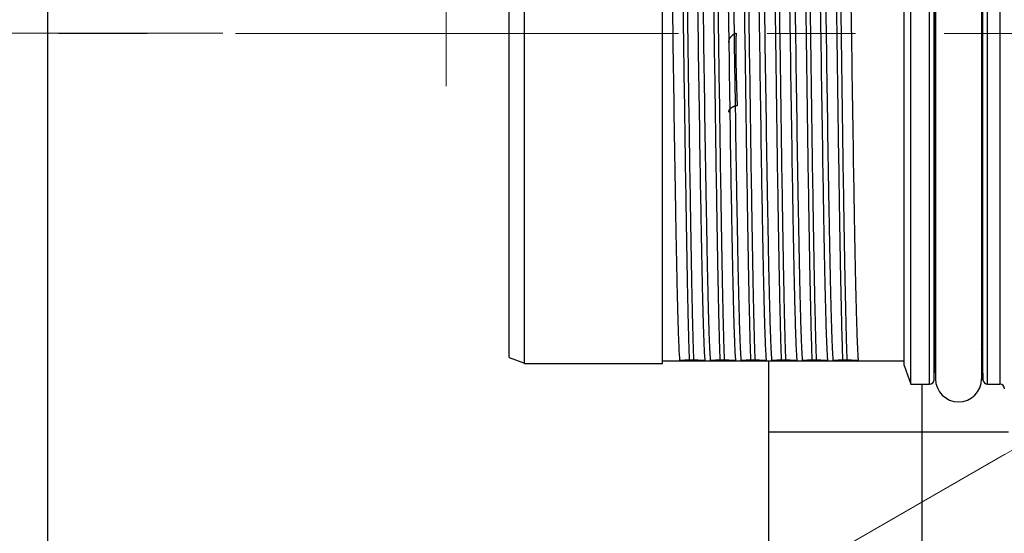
# Model space of a CAD drawing. Header units: millimetres. Extents: x 0 to 1076, y 0 to 742.
# Tile 16 of 130: x 435 to 468, y 209 to 226. Entities that reach past the tile are written whole.
import ezdxf

# ---------------------------------------------------------------- set-up
doc = ezdxf.new("R2010")
doc.units = ezdxf.units.MM
doc.header["$LTSCALE"] = 0.454724
doc.linetypes.add('CENTER', pattern=[50.8, 31.75, -6.35, 6.35, -6.35])
for name, color, linetype in [('NoLayerName_001', 7, 'Continuous'), ('NoLayerName_003', 7, 'Continuous'), ('NoLayerName_007', 7, 'Continuous')]:
    doc.layers.add(name, color=color, linetype=linetype)
doc.styles.get("Standard").update_dxf_attribs({"font": 'txt', "bigfont": 'extfont2'})
doc.dimstyles.get("Standard").update_dxf_attribs({"dimtxt": 2.5, "dimasz": 2.5, "dimexe": 1, "dimexo": 1, "dimtad": 1, "dimdec": 3, "dimzin": 0, "dimdsep": 46, "dimtxsty": 'Standard', "dimcen": 2.5, "dimadec": 3, "dimazin": 0, "dimtfac": 0.75, "dimtdec": 3, "dimtmove": 0, "dimatfit": 3, "dimfxl": 1, "dimarcsym": 0})

# ---------------------------------------------------------------- blocks, each defined once
blk = doc.blocks.new('DIM_0003')
at = {"color": 3, "linetype": 'Continuous', "lineweight": 13}
blk.add_lwpolyline([(35.49, 37.611), (7.945, 21.708), (5.78, 20.458)], dxfattribs=at)
blk.add_arc((59.306, 51.361), 59.306, 300, 210, dxfattribs=at)
blk = doc.blocks.new('_OPEN30')
at = {"color": 0, "linetype": 'ByBlock', "lineweight": -2}
for p, q in [((-1, 0.267949), (0, 0)), ((0, 0), (-1, -0.267949)), ((0, 0), (-1, 0))]:
    blk.add_line(p, q, dxfattribs=at)
blk = doc.blocks.new('*D110')
at = {"layer": 'Defpoints', "color": 0}
for p in [(444.591, 225.099), (444.691, 225.099), (474.056, 215.099), (474.142, 215.149), (420.495, 212.6)]:
    blk.add_point(p, dxfattribs=at)
at = {"layer": 'NoLayerName_001', "color": 0, "linetype": 'Continuous', "lineweight": 13}
for p, q in [((442.091, 225.099), (416.901, 225.099)), ((471.891, 213.849), (426.879, 187.861))]:
    blk.add_line(p, q, dxfattribs=at)
blk.add_arc((491.376, 225.099), 71.975, 182.98553, 207.01447, dxfattribs=at)
at = {"layer": 'NoLayerName_001', "color": 0, "lineweight": 13, "xscale": 3.75, "yscale": 3.75, "zscale": 3.75}
for p, rotation in [((419.401, 225.099), 91.49276286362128), ((429.044, 189.111), 298.5072371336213)]:
    blk.add_blockref('_OPEN30', p, dxfattribs=dict(at, rotation=rotation))
at = {"layer": 'NoLayerName_001', "color": 0, "lineweight": 13, "insert": (430.629, 202.281), "char_height": 8.75, "attachment_point": 5, "rotation": 290.5873}
blk.add_mtext('\\W0.8000;30%%d', dxfattribs=at)

msp = doc.modelspace()

# ---------------------------------------------------------------- linework, layer by layer
at = {"layer": 'NoLayerName_001', "color": 7, "linetype": 'Continuous', "lineweight": 25}
for p, q in [((436.376358, 261.637401), (436.376358, 188.557542)), ((459.876358, 214.398774), (459.876358, 181.098774)), ((464.876358, 213.648774), (464.876358, 180.598769)), ((459.876358, 212.098781), (467.709006, 212.098781))]:
    msp.add_line(p, q, dxfattribs=at)
at = {"layer": 'NoLayerName_001', "color": 60, "linetype": 'Continuous', "lineweight": 25}
for p, q in [((465.130235, 213.648774), (465.130235, 236.548774)), ((465.280183, 213.794848), (465.280183, 236.402701)), ((465.326358, 236.373774), (465.326358, 213.823774)), ((466.826358, 236.373774), (466.826358, 213.823774)), ((466.872533, 213.794848), (466.872533, 236.402701)), ((467.022482, 213.648774), (467.022482, 236.548774)), ((467.426358, 236.548774), (467.426358, 213.648774)), ((464.305246, 214.256362), (464.305246, 235.941187)), ((456.426358, 214.323774), (456.426358, 235.873774)), ((465.296755, 235.373835), (465.296755, 214.823714)), ((466.855961, 214.823714), (466.855961, 235.373835)), ((457.437766, 214.43497), (457.296877, 214.43497)), ((458.437766, 214.43497), (458.296877, 214.43497)), ((459.437766, 214.43497), (459.296877, 214.43497)), ((460.437766, 214.43497), (460.296877, 214.43497)), ((461.437766, 214.43497), (461.296877, 214.43497)), ((462.437766, 214.43497), (462.296877, 214.43497)), ((465.298966, 214.70263), (465.303956, 214.702701)), ((466.848761, 214.702701), (466.850984, 214.702669)), ((466.850984, 214.702669), (466.85375, 214.70263)), ((456.426358, 214.414901), (456.982535, 214.414901)), ((464.305246, 214.398774), (456.426358, 214.398774)), ((457.815666, 214.414901), (457.982535, 214.414901)), ((458.815666, 214.414901), (458.982535, 214.414901)), ((459.815666, 214.414901), (459.982535, 214.414901)), ((460.815666, 214.414901), (460.982535, 214.414901)), ((461.815666, 214.414901), (461.982535, 214.414901)), ((462.815666, 214.414901), (464.305246, 214.414901))]:
    msp.add_line(p, q, dxfattribs=at)
at = {"layer": 'NoLayerName_001', "color": 4, "linetype": 'CENTER', "lineweight": 13}
msp.add_line((526.246124, 225.098774), (418.376358, 225.098774), dxfattribs=at)
at = {"layer": 'NoLayerName_001', "color": 60, "linetype": 'Continuous', "lineweight": 25}
for centre, radius, start, end in [((465.453904, 214.698774), 0.15, 148.6977395, 178.5), ((466.698812, 214.698774), 0.15, 1.5, 31.3022605), ((465.130235, 213.798774), 0.15, 270, 358.5000217), ((466.076358, 213.823774), 0.75, 180, 0), ((467.022482, 213.798774), 0.15, 181.5000023, 270), ((467.426358, 213.498774), 0.15, 0, 89.9999978)]:
    msp.add_arc(centre, radius, start, end, dxfattribs=at)
for points, knots in [([(456.53705, 235.782648), (456.542334, 235.703664), (456.554105, 235.545767), (456.564538, 235.308495), (456.574338, 235.07122), (456.582614, 234.833877), (456.592497, 234.517384), (456.60353, 234.121729), (456.615415, 233.646911), (456.62806, 233.09293), (456.644513, 232.301491), (456.668136, 231.035136), (456.741663, 226.602734), (456.796947, 222.170041), (456.870513, 218.133503), (456.888086, 217.26291), (456.902192, 216.62978), (456.914049, 216.154962), (456.922646, 215.838433), (456.929528, 215.601048), (456.937094, 215.363687), (456.945367, 215.12635), (456.955197, 214.889071), (456.965188, 214.65177), (456.977199, 214.49388), (456.982535, 214.414901)], [0, 0, 0, 0, 0.237481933, 0.47496385, 0.712443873, 0.94992808, 1.187415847, 1.662386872, 2.137350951, 2.612314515, 3.324762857, 4.512177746, 6.412038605, 16.623790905, 17.811203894, 18.523652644, 19.236099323, 19.711064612, 19.94855002, 20.186035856, 20.42351776, 20.660993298, 20.898473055, 21.135979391, 21.373458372, 21.373458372, 21.373458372, 21.373458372]), ([(456.914951, 235.762579), (456.918806, 235.653256), (456.926944, 235.434623), (456.936584, 235.106587), (456.948522, 234.669184), (456.961587, 234.122382), (456.977922, 233.356817), (456.998701, 232.263101), (457.030072, 230.403712), (457.094812, 226.02854), (457.149419, 221.76262), (457.209345, 218.153204), (457.227525, 217.168851), (457.243099, 216.40327), (457.255455, 215.856451), (457.266194, 215.419013), (457.275035, 215.090955), (457.284823, 214.762923), (457.292997, 214.544292), (457.296877, 214.43497)], [0, 0, 0, 0, 0.328173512, 0.656349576, 0.984525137, 1.640872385, 2.297219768, 3.281741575, 4.922609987, 7.876174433, 16.40869174, 17.721388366, 18.705907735, 19.362253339, 20.018603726, 20.346782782, 20.674961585, 21.003136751, 21.3313094, 21.3313094, 21.3313094, 21.3313094]), ([(457.055839, 235.762579), (457.059694, 235.653256), (457.067832, 235.434623), (457.077472, 235.106587), (457.08941, 234.669184), (457.102475, 234.122382), (457.11881, 233.356817), (457.139589, 232.263101), (457.17096, 230.403712), (457.2357, 226.02854), (457.290307, 221.76262), (457.350234, 218.153204), (457.368413, 217.168851), (457.383987, 216.40327), (457.396343, 215.856451), (457.407083, 215.419013), (457.415923, 215.090955), (457.425711, 214.762923), (457.433885, 214.544292), (457.437766, 214.43497)], [0, 0, 0, 0, 0.328173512, 0.656349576, 0.984525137, 1.640872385, 2.297219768, 3.281741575, 4.922609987, 7.876174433, 16.40869174, 17.721388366, 18.705907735, 19.362253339, 20.018603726, 20.346782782, 20.674961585, 21.003136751, 21.3313094, 21.3313094, 21.3313094, 21.3313094]), ([(457.815666, 214.414901), (457.810382, 214.493885), (457.798611, 214.651782), (457.788178, 214.889054), (457.778378, 215.126329), (457.770102, 215.363672), (457.760219, 215.680165), (457.749186, 216.07582), (457.737301, 216.550638), (457.724657, 217.104619), (457.708203, 217.896057), (457.68458, 219.162413), (457.611054, 223.594814), (457.555769, 228.027508), (457.482204, 232.064046), (457.46463, 232.934638), (457.450524, 233.567769), (457.438667, 234.042587), (457.43007, 234.359116), (457.423188, 234.596501), (457.415622, 234.833861), (457.407349, 235.071199), (457.397519, 235.308477), (457.387528, 235.545779), (457.375518, 235.703669), (457.370181, 235.782648)], [0, 0, 0, 0, 0.237481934, 0.47496385, 0.712443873, 0.94992808, 1.187415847, 1.662386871, 2.13735095, 2.612314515, 3.324762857, 4.512177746, 6.412038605, 16.623790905, 17.811203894, 18.523652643, 19.236099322, 19.711064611, 19.948550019, 20.186035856, 20.42351776, 20.660993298, 20.898473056, 21.135979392, 21.373458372, 21.373458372, 21.373458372, 21.373458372]), ([(457.53705, 235.782648), (457.542334, 235.703664), (457.554105, 235.545767), (457.564538, 235.308495), (457.574338, 235.07122), (457.582614, 234.833877), (457.592497, 234.517384), (457.60353, 234.121729), (457.615415, 233.646911), (457.62806, 233.09293), (457.644513, 232.301491), (457.668136, 231.035136), (457.741663, 226.602734), (457.796947, 222.170041), (457.870513, 218.133503), (457.888086, 217.26291), (457.902192, 216.62978), (457.914049, 216.154962), (457.922646, 215.838433), (457.929528, 215.601048), (457.937094, 215.363687), (457.945367, 215.12635), (457.955197, 214.889071), (457.965188, 214.65177), (457.977199, 214.49388), (457.982535, 214.414901)], [0, 0, 0, 0, 0.237481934, 0.474963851, 0.712443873, 0.94992808, 1.187415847, 1.662386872, 2.137350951, 2.612314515, 3.324762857, 4.512177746, 6.412038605, 16.623790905, 17.811203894, 18.523652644, 19.236099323, 19.711064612, 19.94855002, 20.186035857, 20.42351776, 20.660993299, 20.898473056, 21.135979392, 21.373458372, 21.373458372, 21.373458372, 21.373458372]), ([(457.914951, 235.762579), (457.918806, 235.653256), (457.926944, 235.434623), (457.936584, 235.106587), (457.948522, 234.669184), (457.961587, 234.122382), (457.977922, 233.356817), (457.998701, 232.263101), (458.030072, 230.403712), (458.094812, 226.02854), (458.149419, 221.76262), (458.209345, 218.153204), (458.227525, 217.168851), (458.243099, 216.40327), (458.255455, 215.856451), (458.266194, 215.419013), (458.275035, 215.090955), (458.284823, 214.762923), (458.292997, 214.544292), (458.296877, 214.43497)], [0, 0, 0, 0, 0.328173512, 0.656349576, 0.984525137, 1.640872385, 2.297219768, 3.281741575, 4.922609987, 7.876174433, 16.40869174, 17.721388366, 18.705907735, 19.362253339, 20.018603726, 20.346782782, 20.674961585, 21.003136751, 21.3313094, 21.3313094, 21.3313094, 21.3313094]), ([(458.055839, 235.762579), (458.059694, 235.653256), (458.067832, 235.434623), (458.077472, 235.106587), (458.08941, 234.669184), (458.102475, 234.122382), (458.11881, 233.356817), (458.139589, 232.263101), (458.17096, 230.403712), (458.2357, 226.02854), (458.290307, 221.76262), (458.350234, 218.153204), (458.368413, 217.168851), (458.383987, 216.40327), (458.396343, 215.856451), (458.407083, 215.419013), (458.415923, 215.090955), (458.425711, 214.762923), (458.433885, 214.544292), (458.437766, 214.43497)], [0, 0, 0, 0, 0.328173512, 0.656349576, 0.984525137, 1.640872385, 2.297219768, 3.281741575, 4.922609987, 7.876174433, 16.40869174, 17.721388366, 18.705907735, 19.362253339, 20.018603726, 20.346782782, 20.674961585, 21.003136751, 21.3313094, 21.3313094, 21.3313094, 21.3313094]), ([(458.815666, 214.414901), (458.810382, 214.493885), (458.798611, 214.651782), (458.788178, 214.889054), (458.778378, 215.126329), (458.770102, 215.363672), (458.760219, 215.680165), (458.749186, 216.07582), (458.737301, 216.550638), (458.724657, 217.104619), (458.708203, 217.896057), (458.68458, 219.162413), (458.611054, 223.594814), (458.555769, 228.027508), (458.482204, 232.064046), (458.46463, 232.934638), (458.450524, 233.567769), (458.438667, 234.042587), (458.43007, 234.359116), (458.423188, 234.596501), (458.415622, 234.833861), (458.407349, 235.071199), (458.397519, 235.308477), (458.387528, 235.545779), (458.375518, 235.703669), (458.370181, 235.782648)], [0, 0, 0, 0, 0.237481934, 0.474963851, 0.712443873, 0.94992808, 1.187415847, 1.662386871, 2.13735095, 2.612314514, 3.324762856, 4.512177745, 6.412038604, 16.623790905, 17.811203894, 18.523652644, 19.236099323, 19.711064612, 19.94855002, 20.186035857, 20.42351776, 20.660993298, 20.898473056, 21.135979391, 21.373458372, 21.373458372, 21.373458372, 21.373458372]), ([(458.53705, 235.782648), (458.542334, 235.703664), (458.554105, 235.545767), (458.564538, 235.308495), (458.574338, 235.07122), (458.582614, 234.833877), (458.592497, 234.517384), (458.60353, 234.121729), (458.615415, 233.646911), (458.62806, 233.09293), (458.644513, 232.301491), (458.668136, 231.035136), (458.741663, 226.602734), (458.796947, 222.170041), (458.870513, 218.133503), (458.888086, 217.26291), (458.902192, 216.62978), (458.914049, 216.154962), (458.922646, 215.838433), (458.929528, 215.601048), (458.937094, 215.363687), (458.945367, 215.12635), (458.955197, 214.889071), (458.965188, 214.65177), (458.977199, 214.49388), (458.982535, 214.414901)], [0, 0, 0, 0, 0.237481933, 0.47496385, 0.712443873, 0.94992808, 1.187415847, 1.662386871, 2.13735095, 2.612314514, 3.324762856, 4.512177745, 6.412038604, 16.623790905, 17.811203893, 18.523652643, 19.236099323, 19.711064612, 19.94855002, 20.186035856, 20.42351776, 20.660993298, 20.898473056, 21.135979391, 21.373458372, 21.373458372, 21.373458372, 21.373458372]), ([(458.914951, 235.762579), (458.918806, 235.653256), (458.926944, 235.434623), (458.936584, 235.106587), (458.948522, 234.669184), (458.961587, 234.122382), (458.977922, 233.356817), (458.998701, 232.263101), (459.030072, 230.403712), (459.094812, 226.02854), (459.149419, 221.76262), (459.209345, 218.153204), (459.227525, 217.168851), (459.243099, 216.40327), (459.255455, 215.856451), (459.266194, 215.419013), (459.275035, 215.090955), (459.284823, 214.762923), (459.292997, 214.544292), (459.296877, 214.43497)], [0, 0, 0, 0, 0.328173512, 0.656349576, 0.984525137, 1.640872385, 2.297219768, 3.281741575, 4.922609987, 7.876174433, 16.40869174, 17.721388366, 18.705907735, 19.362253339, 20.018603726, 20.346782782, 20.674961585, 21.003136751, 21.3313094, 21.3313094, 21.3313094, 21.3313094]), ([(459.055839, 235.762579), (459.059694, 235.653256), (459.067832, 235.434623), (459.077472, 235.106587), (459.08941, 234.669184), (459.102475, 234.122382), (459.11881, 233.356817), (459.139589, 232.263101), (459.17096, 230.403712), (459.2357, 226.02854), (459.290307, 221.76262), (459.350234, 218.153204), (459.368413, 217.168851), (459.383987, 216.40327), (459.396343, 215.856451), (459.407083, 215.419013), (459.415923, 215.090955), (459.425711, 214.762923), (459.433885, 214.544292), (459.437766, 214.43497)], [0, 0, 0, 0, 0.328173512, 0.656349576, 0.984525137, 1.640872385, 2.297219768, 3.281741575, 4.922609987, 7.876174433, 16.40869174, 17.721388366, 18.705907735, 19.362253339, 20.018603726, 20.346782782, 20.674961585, 21.003136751, 21.3313094, 21.3313094, 21.3313094, 21.3313094]), ([(459.815666, 214.414901), (459.810382, 214.493885), (459.798611, 214.651782), (459.788178, 214.889054), (459.778378, 215.126329), (459.770102, 215.363672), (459.760219, 215.680165), (459.749186, 216.07582), (459.737301, 216.550638), (459.724657, 217.104619), (459.708203, 217.896057), (459.68458, 219.162413), (459.611054, 223.594814), (459.555769, 228.027508), (459.482204, 232.064046), (459.46463, 232.934638), (459.450524, 233.567769), (459.438667, 234.042587), (459.43007, 234.359116), (459.423188, 234.596501), (459.415622, 234.833861), (459.407349, 235.071199), (459.397519, 235.308477), (459.387528, 235.545779), (459.375518, 235.703669), (459.370181, 235.782648)], [0, 0, 0, 0, 0.237481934, 0.47496385, 0.712443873, 0.94992808, 1.187415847, 1.662386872, 2.137350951, 2.612314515, 3.324762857, 4.512177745, 6.412038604, 16.623790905, 17.811203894, 18.523652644, 19.236099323, 19.711064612, 19.94855002, 20.186035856, 20.42351776, 20.660993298, 20.898473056, 21.135979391, 21.373458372, 21.373458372, 21.373458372, 21.373458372]), ([(459.53705, 235.782648), (459.542334, 235.703664), (459.554105, 235.545767), (459.564538, 235.308495), (459.574338, 235.07122), (459.582614, 234.833877), (459.592497, 234.517384), (459.60353, 234.121729), (459.615415, 233.646911), (459.62806, 233.09293), (459.644513, 232.301491), (459.668136, 231.035136), (459.741663, 226.602734), (459.796947, 222.170041), (459.870513, 218.133503), (459.888086, 217.26291), (459.902192, 216.62978), (459.914049, 216.154962), (459.922646, 215.838433), (459.929528, 215.601048), (459.937094, 215.363687), (459.945367, 215.12635), (459.955197, 214.889071), (459.965188, 214.65177), (459.977199, 214.49388), (459.982535, 214.414901)], [0, 0, 0, 0, 0.237481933, 0.47496385, 0.712443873, 0.94992808, 1.187415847, 1.662386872, 2.137350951, 2.612314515, 3.324762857, 4.512177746, 6.412038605, 16.623790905, 17.811203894, 18.523652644, 19.236099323, 19.711064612, 19.94855002, 20.186035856, 20.42351776, 20.660993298, 20.898473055, 21.135979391, 21.373458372, 21.373458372, 21.373458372, 21.373458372]), ([(459.914951, 235.762579), (459.918806, 235.653256), (459.926944, 235.434623), (459.936584, 235.106587), (459.948522, 234.669184), (459.961587, 234.122382), (459.977922, 233.356817), (459.998701, 232.263101), (460.030072, 230.403712), (460.094812, 226.02854), (460.149419, 221.76262), (460.209345, 218.153204), (460.227525, 217.168851), (460.243099, 216.40327), (460.255455, 215.856451), (460.266194, 215.419013), (460.275035, 215.090955), (460.284823, 214.762923), (460.292997, 214.544292), (460.296877, 214.43497)], [0, 0, 0, 0, 0.328173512, 0.656349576, 0.984525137, 1.640872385, 2.297219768, 3.281741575, 4.922609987, 7.876174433, 16.40869174, 17.721388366, 18.705907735, 19.362253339, 20.018603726, 20.346782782, 20.674961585, 21.003136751, 21.3313094, 21.3313094, 21.3313094, 21.3313094]), ([(460.055839, 235.762579), (460.059694, 235.653256), (460.067832, 235.434623), (460.077472, 235.106587), (460.08941, 234.669184), (460.102475, 234.122382), (460.11881, 233.356817), (460.139589, 232.263101), (460.17096, 230.403712), (460.2357, 226.02854), (460.290307, 221.76262), (460.350234, 218.153204), (460.368413, 217.168851), (460.383987, 216.40327), (460.396343, 215.856451), (460.407083, 215.419013), (460.415923, 215.090955), (460.425711, 214.762923), (460.433885, 214.544292), (460.437766, 214.43497)], [0, 0, 0, 0, 0.328173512, 0.656349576, 0.984525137, 1.640872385, 2.297219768, 3.281741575, 4.922609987, 7.876174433, 16.40869174, 17.721388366, 18.705907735, 19.362253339, 20.018603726, 20.346782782, 20.674961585, 21.003136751, 21.3313094, 21.3313094, 21.3313094, 21.3313094]), ([(460.815666, 214.414901), (460.810382, 214.493885), (460.798611, 214.651782), (460.788178, 214.889054), (460.778378, 215.126329), (460.770102, 215.363672), (460.760219, 215.680165), (460.749186, 216.07582), (460.737301, 216.550638), (460.724657, 217.104619), (460.708203, 217.896057), (460.68458, 219.162413), (460.611054, 223.594814), (460.555769, 228.027508), (460.482204, 232.064046), (460.46463, 232.934638), (460.450524, 233.567769), (460.438667, 234.042587), (460.43007, 234.359116), (460.423188, 234.596501), (460.415622, 234.833861), (460.407349, 235.071199), (460.397519, 235.308477), (460.387528, 235.545779), (460.375518, 235.703669), (460.370181, 235.782648)], [0, 0, 0, 0, 0.237481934, 0.47496385, 0.712443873, 0.94992808, 1.187415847, 1.662386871, 2.13735095, 2.612314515, 3.324762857, 4.512177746, 6.412038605, 16.623790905, 17.811203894, 18.523652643, 19.236099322, 19.711064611, 19.948550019, 20.186035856, 20.42351776, 20.660993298, 20.898473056, 21.135979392, 21.373458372, 21.373458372, 21.373458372, 21.373458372]), ([(460.53705, 235.782648), (460.542334, 235.703664), (460.554105, 235.545767), (460.564538, 235.308495), (460.574338, 235.07122), (460.582614, 234.833877), (460.592497, 234.517384), (460.60353, 234.121729), (460.615415, 233.646911), (460.62806, 233.09293), (460.644513, 232.301491), (460.668136, 231.035136), (460.741663, 226.602734), (460.796947, 222.170041), (460.870513, 218.133503), (460.888086, 217.26291), (460.902192, 216.62978), (460.914049, 216.154962), (460.922646, 215.838433), (460.929528, 215.601048), (460.937094, 215.363687), (460.945367, 215.12635), (460.955197, 214.889071), (460.965188, 214.65177), (460.977199, 214.49388), (460.982535, 214.414901)], [0, 0, 0, 0, 0.237481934, 0.474963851, 0.712443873, 0.94992808, 1.187415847, 1.662386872, 2.137350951, 2.612314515, 3.324762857, 4.512177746, 6.412038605, 16.623790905, 17.811203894, 18.523652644, 19.236099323, 19.711064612, 19.94855002, 20.186035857, 20.42351776, 20.660993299, 20.898473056, 21.135979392, 21.373458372, 21.373458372, 21.373458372, 21.373458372]), ([(460.914951, 235.762579), (460.918806, 235.653256), (460.926944, 235.434623), (460.936584, 235.106587), (460.948522, 234.669184), (460.961587, 234.122382), (460.977922, 233.356817), (460.998701, 232.263101), (461.030072, 230.403712), (461.094812, 226.02854), (461.149419, 221.76262), (461.209345, 218.153204), (461.227525, 217.168851), (461.243099, 216.40327), (461.255455, 215.856451), (461.266194, 215.419013), (461.275035, 215.090955), (461.284823, 214.762923), (461.292997, 214.544292), (461.296877, 214.43497)], [0, 0, 0, 0, 0.328173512, 0.656349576, 0.984525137, 1.640872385, 2.297219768, 3.281741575, 4.922609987, 7.876174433, 16.40869174, 17.721388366, 18.705907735, 19.362253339, 20.018603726, 20.346782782, 20.674961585, 21.003136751, 21.3313094, 21.3313094, 21.3313094, 21.3313094]), ([(461.055839, 235.762579), (461.059694, 235.653256), (461.067832, 235.434623), (461.077472, 235.106587), (461.08941, 234.669184), (461.102475, 234.122382), (461.11881, 233.356817), (461.139589, 232.263101), (461.17096, 230.403712), (461.2357, 226.02854), (461.290307, 221.76262), (461.350234, 218.153204), (461.368413, 217.168851), (461.383987, 216.40327), (461.396343, 215.856451), (461.407083, 215.419013), (461.415923, 215.090955), (461.425711, 214.762923), (461.433885, 214.544292), (461.437766, 214.43497)], [0, 0, 0, 0, 0.328173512, 0.656349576, 0.984525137, 1.640872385, 2.297219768, 3.281741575, 4.922609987, 7.876174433, 16.40869174, 17.721388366, 18.705907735, 19.362253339, 20.018603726, 20.346782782, 20.674961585, 21.003136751, 21.3313094, 21.3313094, 21.3313094, 21.3313094]), ([(461.815666, 214.414901), (461.810382, 214.493885), (461.798611, 214.651782), (461.788178, 214.889054), (461.778378, 215.126329), (461.770102, 215.363672), (461.760219, 215.680165), (461.749186, 216.07582), (461.737301, 216.550638), (461.724657, 217.104619), (461.708203, 217.896057), (461.68458, 219.162413), (461.611054, 223.594814), (461.555769, 228.027508), (461.482204, 232.064046), (461.46463, 232.934638), (461.450524, 233.567769), (461.438667, 234.042587), (461.43007, 234.359116), (461.423188, 234.596501), (461.415622, 234.833861), (461.407349, 235.071199), (461.397519, 235.308477), (461.387528, 235.545779), (461.375518, 235.703669), (461.370181, 235.782648)], [0, 0, 0, 0, 0.237481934, 0.474963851, 0.712443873, 0.94992808, 1.187415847, 1.662386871, 2.13735095, 2.612314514, 3.324762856, 4.512177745, 6.412038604, 16.623790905, 17.811203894, 18.523652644, 19.236099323, 19.711064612, 19.94855002, 20.186035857, 20.42351776, 20.660993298, 20.898473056, 21.135979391, 21.373458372, 21.373458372, 21.373458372, 21.373458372]), ([(461.53705, 235.782648), (461.542334, 235.703664), (461.554105, 235.545767), (461.564538, 235.308495), (461.574338, 235.07122), (461.582614, 234.833877), (461.592497, 234.517384), (461.60353, 234.121729), (461.615415, 233.646911), (461.62806, 233.09293), (461.644513, 232.301491), (461.668136, 231.035136), (461.741663, 226.602734), (461.796947, 222.170041), (461.870513, 218.133503), (461.888086, 217.26291), (461.902192, 216.62978), (461.914049, 216.154962), (461.922646, 215.838433), (461.929528, 215.601048), (461.937094, 215.363687), (461.945367, 215.12635), (461.955197, 214.889071), (461.965188, 214.65177), (461.977199, 214.49388), (461.982535, 214.414901)], [0, 0, 0, 0, 0.237481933, 0.47496385, 0.712443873, 0.94992808, 1.187415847, 1.662386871, 2.13735095, 2.612314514, 3.324762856, 4.512177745, 6.412038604, 16.623790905, 17.811203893, 18.523652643, 19.236099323, 19.711064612, 19.94855002, 20.186035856, 20.42351776, 20.660993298, 20.898473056, 21.135979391, 21.373458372, 21.373458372, 21.373458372, 21.373458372]), ([(461.914951, 235.762579), (461.918806, 235.653256), (461.926944, 235.434623), (461.936584, 235.106587), (461.948522, 234.669184), (461.961587, 234.122382), (461.977922, 233.356817), (461.998701, 232.263101), (462.030072, 230.403712), (462.094812, 226.02854), (462.149419, 221.76262), (462.209345, 218.153204), (462.227525, 217.168851), (462.243099, 216.40327), (462.255455, 215.856451), (462.266194, 215.419013), (462.275035, 215.090955), (462.284823, 214.762923), (462.292997, 214.544292), (462.296877, 214.43497)], [0, 0, 0, 0, 0.328173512, 0.656349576, 0.984525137, 1.640872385, 2.297219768, 3.281741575, 4.922609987, 7.876174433, 16.40869174, 17.721388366, 18.705907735, 19.362253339, 20.018603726, 20.346782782, 20.674961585, 21.003136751, 21.3313094, 21.3313094, 21.3313094, 21.3313094]), ([(462.055839, 235.762579), (462.059694, 235.653256), (462.067832, 235.434623), (462.077472, 235.106587), (462.08941, 234.669184), (462.102475, 234.122382), (462.11881, 233.356817), (462.139589, 232.263101), (462.17096, 230.403712), (462.2357, 226.02854), (462.290307, 221.76262), (462.350234, 218.153204), (462.368413, 217.168851), (462.383987, 216.40327), (462.396343, 215.856451), (462.407083, 215.419013), (462.415923, 215.090955), (462.425711, 214.762923), (462.433885, 214.544292), (462.437766, 214.43497)], [0, 0, 0, 0, 0.328173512, 0.656349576, 0.984525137, 1.640872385, 2.297219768, 3.281741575, 4.922609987, 7.876174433, 16.40869174, 17.721388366, 18.705907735, 19.362253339, 20.018603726, 20.346782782, 20.674961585, 21.003136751, 21.3313094, 21.3313094, 21.3313094, 21.3313094]), ([(462.815666, 214.414901), (462.810382, 214.493885), (462.798611, 214.651782), (462.788178, 214.889054), (462.778378, 215.126329), (462.770102, 215.363672), (462.760219, 215.680165), (462.749186, 216.07582), (462.737301, 216.550638), (462.724657, 217.104619), (462.708203, 217.896057), (462.68458, 219.162413), (462.611054, 223.594814), (462.555769, 228.027508), (462.482204, 232.064046), (462.46463, 232.934638), (462.450524, 233.567769), (462.438667, 234.042587), (462.43007, 234.359116), (462.423188, 234.596501), (462.415622, 234.833861), (462.407349, 235.071199), (462.397519, 235.308477), (462.387528, 235.545779), (462.375518, 235.703669), (462.370181, 235.782648)], [0, 0, 0, 0, 0.237481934, 0.47496385, 0.712443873, 0.94992808, 1.187415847, 1.662386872, 2.137350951, 2.612314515, 3.324762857, 4.512177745, 6.412038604, 16.623790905, 17.811203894, 18.523652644, 19.236099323, 19.711064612, 19.94855002, 20.186035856, 20.42351776, 20.660993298, 20.898473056, 21.135979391, 21.373458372, 21.373458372, 21.373458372, 21.373458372]), ([(458.827292, 225.101068), (458.823023, 225.099295), (458.81445, 225.095824), (458.801778, 225.090161), (458.789229, 225.084218), (458.776836, 225.077941), (458.764609, 225.07134), (458.752562, 225.064408), (458.740711, 225.057142), (458.72907, 225.049538), (458.717654, 225.041594), (458.706481, 225.033305), (458.695577, 225.024667), (458.684966, 225.015678), (458.674671, 225.006333), (458.664719, 224.996629), (458.655133, 224.986563), (458.645939, 224.976131), (458.637164, 224.965334), (458.628838, 224.954178), (458.620996, 224.942672), (458.613673, 224.930829), (458.606905, 224.91866), (458.600726, 224.906177), (458.595173, 224.893392), (458.590285, 224.880322), (458.586088, 224.867001), (458.582602, 224.853475), (458.579843, 224.83979), (458.577868, 224.825993), (458.576571, 224.812134), (458.576494, 224.802868), (458.576358, 224.798244)], [0, 0, 0, 0, 0.0138671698, 0.0277450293, 0.0416304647, 0.055521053, 0.0694151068, 0.0833117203, 0.0972108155, 0.1111131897, 0.1250203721, 0.1389307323, 0.1528399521, 0.1667452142, 0.1806455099, 0.1945417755, 0.2084370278, 0.2223364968, 0.2362465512, 0.2501647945, 0.2640852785, 0.278004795, 0.291923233, 0.3058438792, 0.3197737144, 0.3337223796, 0.3476864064, 0.3616524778, 0.375608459, 0.3895441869, 0.4034520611, 0.4173276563, 0.4173276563, 0.4173276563, 0.4173276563]), ([(458.827292, 225.101068), (458.825904, 225.074871), (458.822933, 225.022485), (458.819644, 224.943846), (458.816985, 224.86518), (458.815033, 224.786489), (458.813702, 224.707782), (458.812947, 224.629067), (458.812714, 224.550352), (458.812951, 224.471642), (458.813597, 224.392938), (458.814595, 224.314242), (458.815886, 224.23555), (458.817916, 224.130635), (458.821494, 223.973272), (458.826557, 223.763463), (458.832042, 223.553664), (458.837319, 223.370102), (458.841413, 223.238994), (458.844978, 223.134116), (458.847822, 223.055464), (458.850859, 222.97682), (458.854123, 222.898186), (458.857594, 222.819561), (458.860174, 222.767157), (458.861431, 222.740953)], [0, 0, 0, 0, 0.078701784, 0.157407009, 0.236117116, 0.314832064, 0.39355044, 0.472269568, 0.550985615, 0.629695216, 0.708400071, 0.78710247, 0.865803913, 0.944505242, 1.101908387, 1.33801203, 1.57411541, 1.731519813, 1.888926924, 1.967630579, 2.046333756, 2.125036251, 2.203738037, 2.282439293, 2.361140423, 2.361140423, 2.361140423, 2.361140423]), ([(458.861431, 222.740953), (458.857343, 222.740008), (458.849154, 222.738164), (458.836933, 222.735124), (458.824752, 222.731912), (458.812625, 222.728491), (458.800557, 222.724862), (458.788556, 222.721015), (458.776627, 222.716945), (458.764779, 222.712644), (458.753018, 222.708104), (458.741351, 222.70332), (458.729789, 222.698283), (458.718349, 222.692971), (458.707051, 222.687369), (458.695913, 222.681457), (458.684955, 222.675218), (458.674195, 222.668632), (458.663653, 222.661683), (458.653349, 222.654354), (458.643313, 222.646634), (458.633619, 222.638479), (458.624351, 222.629851), (458.615595, 222.620712), (458.607439, 222.611027), (458.599971, 222.600758), (458.593294, 222.589889), (458.587519, 222.578462), (458.582752, 222.566567), (458.579205, 222.554314), (458.576777, 222.541827), (458.576618, 222.533386), (458.576358, 222.529195)], [0, 0, 0, 0, 0.0125877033, 0.0251812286, 0.0377786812, 0.0503785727, 0.0629798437, 0.0755818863, 0.0881845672, 0.1007882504, 0.1133938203, 0.1260026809, 0.1386145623, 0.1512262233, 0.1638356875, 0.1764428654, 0.1890497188, 0.2016604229, 0.2142815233, 0.2269220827, 0.2395862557, 0.2522549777, 0.2649127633, 0.2775568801, 0.2901994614, 0.3028695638, 0.3156131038, 0.328426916, 0.3412386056, 0.3539921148, 0.3666610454, 0.3792574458, 0.3792574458, 0.3792574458, 0.3792574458]), ([(465.296755, 214.823714), (465.296818, 214.825163), (465.296911, 214.828068), (465.297258, 214.832418), (465.297729, 214.836765), (465.298344, 214.841103), (465.299094, 214.845427), (465.299979, 214.84973), (465.300997, 214.854009), (465.302146, 214.858257), (465.303423, 214.862469), (465.304828, 214.86664), (465.306357, 214.870764), (465.308009, 214.874835), (465.309782, 214.878849), (465.311674, 214.8828), (465.313683, 214.886683), (465.315808, 214.890494), (465.318045, 214.894231), (465.320397, 214.89789), (465.322847, 214.901483), (465.324584, 214.903803), (465.32544, 214.904972)], [0, 0, 0, 0, 0.004352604, 0.00871565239, 0.01308819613, 0.01746911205, 0.02185712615, 0.02625083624, 0.03064873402, 0.03504922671, 0.03945065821, 0.04385133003, 0.048249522, 0.05264351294, 0.05703160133, 0.06141212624, 0.06578348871, 0.07014502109, 0.07449886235, 0.07884765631, 0.08319397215, 0.08754030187, 0.08754030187, 0.08754030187, 0.08754030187]), ([(465.296755, 214.823714), (465.29676, 214.81653), (465.296759, 214.804858), (465.296798, 214.789595), (465.296847, 214.77793), (465.296934, 214.764466), (465.297039, 214.75279), (465.297127, 214.743801), (465.297173, 214.740203), (465.297215, 214.737514), (465.297266, 214.734836), (465.29737, 214.730386), (465.297506, 214.725921), (465.297623, 214.720481), (465.297627, 214.716799), (465.297737, 214.71318), (465.297898, 214.710631), (465.298386, 214.708104), (465.298363, 214.705413), (465.298802, 214.703573), (465.298966, 214.70263)], [0, 0, 0, 0, 0.0215500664, 0.0350181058, 0.0457870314, 0.0565479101, 0.0754101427, 0.0808167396, 0.0835148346, 0.0862053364, 0.0888851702, 0.0915513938, 0.0995585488, 0.1022855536, 0.1078740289, 0.1106018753, 0.1131515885, 0.1155249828, 0.1183024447, 0.1211719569, 0.1211719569, 0.1211719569, 0.1211719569]), ([(465.298966, 214.70263), (465.299054, 214.704539), (465.299175, 214.708368), (465.299697, 214.714103), (465.300418, 214.719838), (465.301372, 214.72556), (465.302545, 214.731256), (465.303935, 214.736914), (465.305537, 214.742523), (465.307349, 214.748071), (465.309365, 214.753546), (465.311582, 214.758934), (465.313996, 214.764226), (465.316601, 214.769409), (465.319402, 214.774466), (465.322363, 214.779406), (465.324523, 214.78257), (465.325576, 214.784163)], [0, 0, 0, 0, 0.00573135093, 0.01148893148, 0.01726957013, 0.02306966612, 0.02888527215, 0.03471217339, 0.0405459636, 0.04638211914, 0.05221607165, 0.0580432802, 0.06385930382, 0.06965987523, 0.07544097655, 0.08119891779, 0.08693041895, 0.08693041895, 0.08693041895, 0.08693041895]), ([(466.85375, 214.70263), (466.853662, 214.704539), (466.853541, 214.708368), (466.853019, 214.714103), (466.852298, 214.719839), (466.851344, 214.72556), (466.850172, 214.731257), (466.848782, 214.736916), (466.847179, 214.742525), (466.845368, 214.748073), (466.843352, 214.753547), (466.841135, 214.758937), (466.838721, 214.764228), (466.836115, 214.769411), (466.833315, 214.774469), (466.830354, 214.779409), (466.828194, 214.782573), (466.82714, 214.784166)], [0, 0, 0, 0, 0.00573154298, 0.01148931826, 0.01727015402, 0.02307044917, 0.028886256, 0.03471335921, 0.04054735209, 0.04638371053, 0.05221786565, 0.05804527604, 0.06386150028, 0.06966227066, 0.07544356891, 0.08120170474, 0.08693339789, 0.08693339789, 0.08693339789, 0.08693339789]), ([(466.855961, 214.823714), (466.855898, 214.825163), (466.855806, 214.828068), (466.855458, 214.832418), (466.854987, 214.836765), (466.854372, 214.841103), (466.853622, 214.845427), (466.852737, 214.84973), (466.851719, 214.854009), (466.85057, 214.858257), (466.849293, 214.862469), (466.847888, 214.86664), (466.846359, 214.870764), (466.844707, 214.874835), (466.842934, 214.878849), (466.841042, 214.8828), (466.839033, 214.886683), (466.836908, 214.890494), (466.834671, 214.894231), (466.832319, 214.89789), (466.82987, 214.901483), (466.828132, 214.903803), (466.827276, 214.904972)], [0, 0, 0, 0, 0.00435260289, 0.00871565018, 0.01308819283, 0.01746910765, 0.02185712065, 0.02625082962, 0.03064872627, 0.03504921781, 0.03945064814, 0.04385131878, 0.04824950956, 0.05264349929, 0.05703158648, 0.06141211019, 0.06578347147, 0.07014500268, 0.0744988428, 0.07884763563, 0.08319395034, 0.08754027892, 0.08754027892, 0.08754027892, 0.08754027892]), ([(466.85375, 214.70263), (466.853914, 214.703573), (466.854354, 214.705413), (466.85433, 214.708104), (466.854818, 214.710631), (466.854979, 214.71318), (466.855089, 214.716799), (466.855093, 214.720481), (466.855172, 214.724148), (466.855263, 214.727725), (466.855367, 214.731281), (466.85545, 214.734836), (466.855501, 214.737514), (466.855543, 214.740203), (466.855589, 214.743801), (466.855677, 214.75279), (466.855782, 214.764466), (466.855869, 214.77793), (466.855922, 214.790493), (466.855958, 214.805756), (466.855957, 214.817428), (466.855961, 214.823714)], [0, 0, 0, 0, 0.0028695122, 0.0056469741, 0.0080203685, 0.0105700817, 0.0132979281, 0.0188864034, 0.0216134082, 0.0243001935, 0.0296205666, 0.0322867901, 0.034966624, 0.0376571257, 0.0403552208, 0.0457618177, 0.0646240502, 0.0753849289, 0.0861538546, 0.1023159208, 0.1211719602, 0.1211719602, 0.1211719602, 0.1211719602]), ([(457.296877, 214.43497), (457.286389, 214.434482), (457.265411, 214.433521), (457.233948, 214.431984), (457.202489, 214.430377), (457.171034, 214.428683), (457.139581, 214.426897), (457.113375, 214.425323), (457.092411, 214.424009), (457.076691, 214.422979), (457.060975, 214.421888), (457.045265, 214.420719), (457.029564, 214.419457), (457.013874, 214.418078), (456.998194, 214.416589), (456.987756, 214.415451), (456.982535, 214.414901)], [0, 0, 0, 0, 0.0315004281, 0.0630000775, 0.0944997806, 0.1260004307, 0.1575029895, 0.1890084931, 0.2047625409, 0.2205167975, 0.2362705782, 0.252023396, 0.2677750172, 0.2835255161, 0.2992753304, 0.3150253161, 0.3150253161, 0.3150253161, 0.3150253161]), ([(457.815666, 214.414901), (457.809378, 214.415392), (457.796803, 214.416399), (457.77793, 214.417771), (457.759053, 214.41907), (457.740169, 214.420291), (457.721281, 214.421447), (457.70239, 214.422546), (457.677197, 214.423948), (457.645701, 214.425605), (457.607902, 214.427496), (457.5701, 214.429293), (457.532294, 214.431003), (457.488183, 214.432922), (457.456672, 214.434191), (457.437766, 214.43497)], [0, 0, 0, 0, 0.0189222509, 0.0378444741, 0.0567669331, 0.0756897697, 0.0946130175, 0.1135366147, 0.1324604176, 0.1703077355, 0.2081538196, 0.2459989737, 0.2838435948, 0.3216880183, 0.3784548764, 0.3784548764, 0.3784548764, 0.3784548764]), ([(458.296877, 214.43497), (458.286389, 214.434482), (458.265411, 214.433521), (458.233948, 214.431984), (458.202489, 214.430377), (458.171034, 214.428683), (458.139581, 214.426897), (458.113375, 214.425323), (458.092411, 214.424009), (458.076691, 214.422979), (458.060975, 214.421888), (458.045265, 214.420719), (458.029564, 214.419457), (458.013874, 214.418078), (457.998194, 214.416589), (457.987756, 214.415451), (457.982535, 214.414901)], [0, 0, 0, 0, 0.0315004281, 0.0630000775, 0.0944997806, 0.1260004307, 0.1575029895, 0.1890084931, 0.2047625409, 0.2205167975, 0.2362705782, 0.252023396, 0.2677750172, 0.2835255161, 0.2992753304, 0.3150253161, 0.3150253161, 0.3150253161, 0.3150253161]), ([(458.815666, 214.414901), (458.809378, 214.415392), (458.796803, 214.416399), (458.77793, 214.417771), (458.759053, 214.41907), (458.740169, 214.420291), (458.721281, 214.421447), (458.70239, 214.422546), (458.677197, 214.423948), (458.645701, 214.425605), (458.607902, 214.427496), (458.5701, 214.429293), (458.532294, 214.431003), (458.488183, 214.432922), (458.456672, 214.434191), (458.437766, 214.43497)], [0, 0, 0, 0, 0.0189222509, 0.0378444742, 0.0567669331, 0.0756897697, 0.0946130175, 0.1135366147, 0.1324604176, 0.1703077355, 0.2081538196, 0.2459989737, 0.2838435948, 0.3216880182, 0.3784548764, 0.3784548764, 0.3784548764, 0.3784548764]), ([(459.296877, 214.43497), (459.286389, 214.434482), (459.265411, 214.433521), (459.233948, 214.431984), (459.202489, 214.430377), (459.171034, 214.428683), (459.139581, 214.426897), (459.113375, 214.425323), (459.092411, 214.424009), (459.076691, 214.422979), (459.060975, 214.421888), (459.045265, 214.420719), (459.029564, 214.419457), (459.013874, 214.418078), (458.998194, 214.416589), (458.987756, 214.415451), (458.982535, 214.414901)], [0, 0, 0, 0, 0.0315004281, 0.0630000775, 0.0944997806, 0.1260004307, 0.1575029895, 0.1890084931, 0.2047625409, 0.2205167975, 0.2362705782, 0.252023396, 0.2677750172, 0.2835255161, 0.2992753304, 0.3150253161, 0.3150253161, 0.3150253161, 0.3150253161]), ([(459.815666, 214.414901), (459.809378, 214.415392), (459.796803, 214.416399), (459.77793, 214.417771), (459.759053, 214.41907), (459.740169, 214.420291), (459.721281, 214.421447), (459.70239, 214.422546), (459.677197, 214.423948), (459.645701, 214.425605), (459.607902, 214.427496), (459.5701, 214.429293), (459.532294, 214.431003), (459.488183, 214.432922), (459.456672, 214.434191), (459.437766, 214.43497)], [0, 0, 0, 0, 0.0189222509, 0.0378444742, 0.0567669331, 0.0756897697, 0.0946130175, 0.1135366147, 0.1324604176, 0.1703077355, 0.2081538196, 0.2459989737, 0.2838435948, 0.3216880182, 0.3784548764, 0.3784548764, 0.3784548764, 0.3784548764]), ([(460.296877, 214.43497), (460.286389, 214.434482), (460.265411, 214.433521), (460.233948, 214.431984), (460.202489, 214.430377), (460.171034, 214.428683), (460.139581, 214.426897), (460.113375, 214.425323), (460.092411, 214.424009), (460.076691, 214.422979), (460.060975, 214.421888), (460.045265, 214.420719), (460.029564, 214.419457), (460.013874, 214.418078), (459.998194, 214.416589), (459.987756, 214.415451), (459.982535, 214.414901)], [0, 0, 0, 0, 0.0315004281, 0.0630000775, 0.0944997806, 0.1260004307, 0.1575029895, 0.1890084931, 0.2047625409, 0.2205167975, 0.2362705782, 0.252023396, 0.2677750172, 0.2835255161, 0.2992753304, 0.3150253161, 0.3150253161, 0.3150253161, 0.3150253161]), ([(460.815666, 214.414901), (460.809378, 214.415392), (460.796803, 214.416399), (460.77793, 214.417771), (460.759053, 214.41907), (460.740169, 214.420291), (460.721281, 214.421447), (460.70239, 214.422546), (460.677197, 214.423948), (460.645701, 214.425605), (460.607902, 214.427496), (460.5701, 214.429293), (460.532294, 214.431003), (460.488183, 214.432922), (460.456672, 214.434191), (460.437766, 214.43497)], [0, 0, 0, 0, 0.0189222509, 0.0378444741, 0.0567669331, 0.0756897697, 0.0946130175, 0.1135366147, 0.1324604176, 0.1703077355, 0.2081538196, 0.2459989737, 0.2838435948, 0.3216880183, 0.3784548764, 0.3784548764, 0.3784548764, 0.3784548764]), ([(461.296877, 214.43497), (461.286389, 214.434482), (461.265411, 214.433521), (461.233948, 214.431984), (461.202489, 214.430377), (461.171034, 214.428683), (461.139581, 214.426897), (461.113375, 214.425323), (461.092411, 214.424009), (461.076691, 214.422979), (461.060975, 214.421888), (461.045265, 214.420719), (461.029564, 214.419457), (461.013874, 214.418078), (460.998194, 214.416589), (460.987756, 214.415451), (460.982535, 214.414901)], [0, 0, 0, 0, 0.0315004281, 0.0630000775, 0.0944997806, 0.1260004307, 0.1575029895, 0.1890084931, 0.2047625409, 0.2205167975, 0.2362705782, 0.252023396, 0.2677750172, 0.2835255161, 0.2992753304, 0.3150253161, 0.3150253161, 0.3150253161, 0.3150253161]), ([(461.815666, 214.414901), (461.809378, 214.415392), (461.796803, 214.416399), (461.77793, 214.417771), (461.759053, 214.41907), (461.740169, 214.420291), (461.721281, 214.421447), (461.70239, 214.422546), (461.677197, 214.423948), (461.645701, 214.425605), (461.607902, 214.427496), (461.5701, 214.429293), (461.532294, 214.431003), (461.488183, 214.432922), (461.456672, 214.434191), (461.437766, 214.43497)], [0, 0, 0, 0, 0.0189222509, 0.0378444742, 0.0567669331, 0.0756897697, 0.0946130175, 0.1135366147, 0.1324604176, 0.1703077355, 0.2081538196, 0.2459989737, 0.2838435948, 0.3216880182, 0.3784548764, 0.3784548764, 0.3784548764, 0.3784548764]), ([(462.296877, 214.43497), (462.286389, 214.434482), (462.265411, 214.433521), (462.233948, 214.431984), (462.202489, 214.430377), (462.171034, 214.428683), (462.139581, 214.426897), (462.113375, 214.425323), (462.092411, 214.424009), (462.076691, 214.422979), (462.060975, 214.421888), (462.045265, 214.420719), (462.029564, 214.419457), (462.013874, 214.418078), (461.998194, 214.416589), (461.987756, 214.415451), (461.982535, 214.414901)], [0, 0, 0, 0, 0.0315004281, 0.0630000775, 0.0944997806, 0.1260004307, 0.1575029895, 0.1890084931, 0.2047625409, 0.2205167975, 0.2362705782, 0.252023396, 0.2677750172, 0.2835255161, 0.2992753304, 0.3150253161, 0.3150253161, 0.3150253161, 0.3150253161]), ([(462.815666, 214.414901), (462.809378, 214.415392), (462.796803, 214.416399), (462.77793, 214.417771), (462.759053, 214.41907), (462.740169, 214.420291), (462.721281, 214.421447), (462.70239, 214.422546), (462.677197, 214.423948), (462.645701, 214.425605), (462.607902, 214.427496), (462.5701, 214.429293), (462.532294, 214.431003), (462.488183, 214.432922), (462.456672, 214.434191), (462.437766, 214.43497)], [0, 0, 0, 0, 0.0189222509, 0.0378444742, 0.0567669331, 0.0756897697, 0.0946130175, 0.1135366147, 0.1324604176, 0.1703077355, 0.2081538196, 0.2459989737, 0.2838435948, 0.3216880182, 0.3784548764, 0.3784548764, 0.3784548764, 0.3784548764])]:
    msp.add_open_spline(points, degree=3, knots=knots, dxfattribs=at)
at = {"layer": 'NoLayerName_003', "color": 4, "linetype": 'CENTER', "lineweight": 13}
msp.add_line((449.376358, 223.373969), (449.376358, 258.373969), dxfattribs=at)
at = {"layer": 'NoLayerName_007', "color": 60, "linetype": 'Continuous', "lineweight": 25}
for p, q in [((464.526358, 213.648774), (464.526358, 236.548774)), ((451.426358, 214.520944), (451.426358, 235.676604)), ((451.926358, 214.323963), (451.926358, 235.873586)), ((451.426358, 214.520759), (451.926358, 214.338774)), ((465.280183, 213.794848), (465.303395, 214.681264)), ((466.849321, 214.681264), (466.872533, 213.794848)), ((451.926358, 214.323774), (456.426358, 214.323774)), ((464.305246, 214.256274), (464.526358, 213.648774)), ((464.526358, 213.648774), (465.130235, 213.648774)), ((467.022482, 213.648774), (467.426358, 213.648774))]:
    msp.add_line(p, q, dxfattribs=at)

# ---------------------------------------------------------------- block references
at = {"layer": 'NoLayerName_001', "color": 3, "linetype": 'Continuous', "lineweight": 13}
msp.add_blockref('DIM_0003', (432.070374, 173.738251), dxfattribs=at)

# ---------------------------------------------------------------- dimensions: what is measured, and where the dimension line sits
dim = msp.add_angular_dim_2l(base=(420.494732, 212.600431), line1=((474.05585, 215.098774), (474.142453, 215.148774)), line2=((444.590838, 225.098774), (444.690838, 225.098774)), text='\\W0.8000;<>', dimstyle='Standard', override={"dimtxt": 8.75, "dimasz": 3.75, "dimexe": 2.5, "dimexo": 2.5, "dimgap": 2.5, "dimblk": 'OPEN30', "dimclrd": 0, "dimclre": 0, "dimclrt": 0, "dimazin": 2, "dimtp": 0, "dimtm": 0, "dimlwd": 13, "dimlwe": 13}, dxfattribs=at)
dim.commit()
dim.dimension.update_dxf_attribs({"geometry": '*D110', "text_midpoint": (423.997776, 199.789877), "dimtype": 162})

doc.saveas('drawing.dxf')
